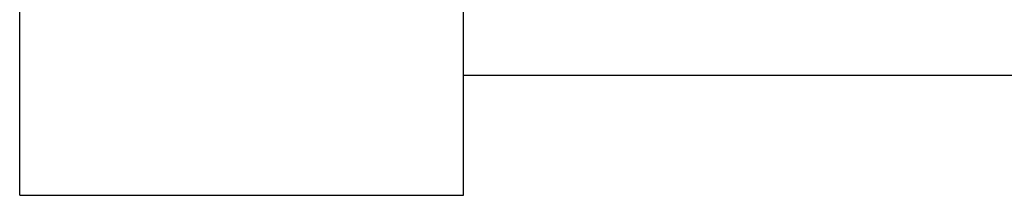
# Model space of a CAD drawing. Header units: millimetres. Extents: x 7592 to 10531, y 3981 to 6059.
# Tile 97 of 130: x 9577.27 to 9603.9, y 5499.85 to 5504.6. Entities that reach past the tile are written whole.
import ezdxf

# ---------------------------------------------------------------- set-up
doc = ezdxf.new("R2010")
doc.units = ezdxf.units.MM

msp = doc.modelspace()

# ---------------------------------------------------------------- linework, layer by layer
at = {"linetype": 'Continuous'}
for p, q in [((9577.266, 5499.852), (9577.266, 5517.282)), ((9589.266, 5499.852), (9589.266, 5517.282)), ((9589.265, 5503.096), (9739.866, 5503.096)), ((9589.265, 5503.096), (9739.866, 5503.096)), ((9577.266, 5499.852), (9589.266, 5499.852))]:
    msp.add_line(p, q, dxfattribs=at)

doc.saveas('drawing.dxf')
